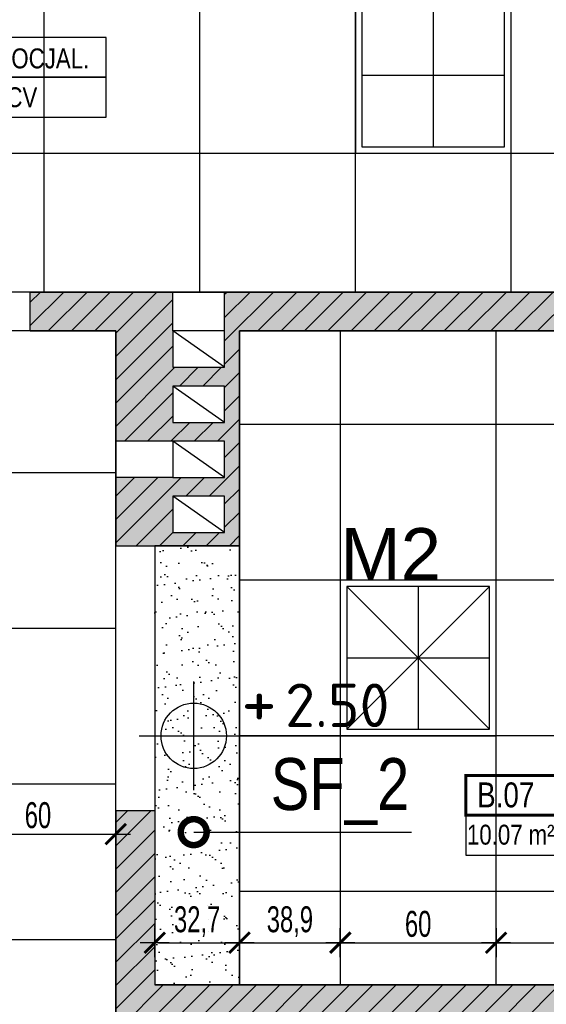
# Model space of a CAD drawing. Header units: millimetres. Extents: x 99331 to 130831, y -7610 to 25890.
# Tile 22 of 101: x 127850 to 128053, y 4120 to 4500. Entities that reach past the tile are written whole.
import ezdxf
from ezdxf import colors
from ezdxf.entities.mleader import LeaderData, LeaderLine
from ezdxf.enums import TextEntityAlignment as Align
from ezdxf.math import Vec2, Vec3

# ---------------------------------------------------------------- set-up
doc = ezdxf.new("R2010")
doc.units = ezdxf.units.MM
doc.layers.get('DEFPOINTS').update_dxf_attribs({"lineweight": 9})
for name, color, linetype in [('_HSA_HATCH_WYPEŁNIENIA_PRZEGRÓD', 205, 'Continuous'), ('_HSA_OPIS', 43, 'Continuous'), ('_HSA_OŚWIETLENIE', 53, 'Continuous'), ('_HSA_SUFITY_HATCH', 161, 'Continuous'), ('_HSA_SUFITY_KOTY', 150, 'Continuous'), ('_HSA_SUFITY_OBRYS', 220, 'Continuous'), ('_HSA_SUFITY_OPISY', 43, 'Continuous'), ('_HSA_SUFITY_PODZIAŁ', 142, 'Continuous'), ('_HSA_WIDOKOWE_CIENKIE', 8, 'Continuous'), ('_HSA_WYM_50', 141, 'Continuous'), ('_HSA_ŚCIANY_DZIAŁOWE', 6, 'Continuous')]:
    doc.layers.add(name, color=color, linetype=linetype)
doc.styles.add('Arial', font='Arial.ttf')
doc.styles.add('ARIAL_100', font='Arial.ttf', dxfattribs={"width": 0.8, "height": 20})
doc.styles.add('ARIAL_50', font='Arial Narrow.ttf', dxfattribs={"width": 0.8, "height": 10})
doc.styles.add('ISO', font='ISOCPEUR.TTF')
doc.styles.get("Standard").update_dxf_attribs({"font": 'Arial.ttf'})
doc.dimstyles.new('WYM_WEWN_50', dxfattribs={"dimscale": 0.7, "dimtxt": 10, "dimasz": 2, "dimexe": 10, "dimexo": 0, "dimgap": 3, "dimtad": 1, "dimdec": 1, "dimrnd": 1e-05, "dimtxsty": 'ARIAL_50', "dimblk": 'Wym-03', "dimcen": 0, "dimdle": 10, "dimse1": 1, "dimse2": 1, "dimclrt": 256, "dimazin": 2, "dimtfac": 1, "dimtdec": 1, "dimtix": 1, "dimtmove": 2, "dimatfit": 0, "dimfxl": 1, "dimtolj": 1, "dimtzin": 0, "dimarcsym": 0})
pattern_1 = [(45, (40000, -17000), (-4.49012806, 4.49012806), [])]

# ---------------------------------------------------------------- blocks, each defined once
blk = doc.blocks.new('*U7')
blk.add_line((1, 0.4), (1, -0.4))
at = {"const_width": 0.03}
blk.add_lwpolyline([(0, 0), (1, 0), (1, 0.4), (0, 0.4)], close=True, dxfattribs=at)
for points in [[(1, 0), (3, 0), (3, 0.4), (1, 0.4)], [(0, -0.4), (3, -0.4), (3, 0), (0, 0)]]:
    blk.add_lwpolyline(points, close=True)
at = {"style": 'Arial', "width": 0.8}
blk.add_attdef('NR', text='', height=0.25, dxfattribs=at).set_placement((0.4, 0.08), align=Align.CENTER)
for tag, p in [('NAZWA', (1.0793, 0.0887)), ('0000', (0.0304, -0.2909)), ('WYK', (1.0922, -0.3007))]:
    blk.add_attdef(tag, p, '', height=0.2, dxfattribs=at)
blk = doc.blocks.new('_DotSmall')
at = {"color": 0, "linetype": 'ByBlock', "const_width": 0.5}
blk.add_lwpolyline([(-0.0625, 0, 1), (0.0625, 0, 1)], format="xyb", close=True, dxfattribs=at)
blk = doc.blocks.new('kota-rzut')
for p, q in [((0, 0), (0, 1.25)), ((-1.25, 0), (0, 0)), ((0, 0), (5, 0)), ((0, -1.25), (0, 0)), ((0.75, 0), (1.55, 0))]:
    blk.add_line(p, q)
blk.add_circle((0, 0), 0.75)
at = {"style": 'ISO'}
blk.add_attdef('±1', text='', height=1.2, dxfattribs=at).set_placement((1.5, 0.2), align=Align.CENTER)
blk.add_attdef('POZIOM1', (2.1, 0.2), '', height=1, dxfattribs=at)
blk = doc.blocks.new('BDlux_M2')
for p, q in [((-27.5, 27.5), (27.5, -27.5)), ((27.5, 27.5), (-27.5, -27.5)), ((0, 27.5), (0, -27.5)), ((-27.5, 0), (27.5, 0))]:
    blk.add_line(p, q)
for points in [[(-30, -30), (30, -30), (30, 30), (-30, 30)], [(-27.5, -27.5), (27.5, -27.5), (27.5, 27.5), (-27.5, 27.5)]]:
    blk.add_lwpolyline(points, close=True)
at = {"color": 7, "lineweight": 30, "insert": (-30, 50), "char_height": 20, "attachment_point": 1}
blk.add_mtext_dynamic_manual_height_columns('M2', width=105.3716, gutter_width=1, heights=[0], dxfattribs=at)
blk = doc.blocks.new('BDlux_M1')
for p, q in [((0, 27.5), (0, -27.5)), ((-27.5, 0), (27.5, 0))]:
    blk.add_line(p, q)
for points in [[(-30, -30), (30, -30), (30, 30), (-30, 30)], [(-27.5, -27.5), (27.5, -27.5), (27.5, 27.5), (-27.5, 27.5)]]:
    blk.add_lwpolyline(points, close=True)
at = {"color": 7, "lineweight": 30, "insert": (-30, 50), "char_height": 20, "attachment_point": 1}
blk.add_mtext_dynamic_manual_height_columns('M1', width=105.3716, gutter_width=1, heights=[0], dxfattribs=at)
blk = doc.blocks.new('Wym-03')
for p, q in [((0, 4), (0, -4)), ((-4, 0), (4, 0))]:
    blk.add_line(p, q)
blk.add_lwpolyline([(-2.83, -2.83, 0.8, 0.8, 0), (2.83, 2.83, 0.05, 0.05, 0)], format="xyseb")
blk = doc.blocks.new('*D368')
at = {"layer": '_HSA_WYM_50', "color": 0, "lineweight": -2, "transparency": 16777216}
blk.add_line((127828.21, 4185.99), (127885.41, 4185.99), dxfattribs=at)
at = {"layer": 'DEFPOINTS', "color": 0, "transparency": 16777216}
for p in [(127826.81, 4205.33), (127886.81, 4205.33), (127886.81, 4185.99)]:
    blk.add_point(p, dxfattribs=at)
at = {"layer": '_HSA_WYM_50', "color": 0, "lineweight": -2, "transparency": 16777216, "xscale": 1.4, "yscale": 1.4, "zscale": 1.4, "rotation": 180}
blk.add_blockref('Wym-03', (127826.81, 4185.99), dxfattribs=at)
at = {"layer": '_HSA_WYM_50', "color": 0, "lineweight": -2, "transparency": 16777216, "xscale": 1.4, "yscale": 1.4, "zscale": 1.4}
blk.add_blockref('Wym-03', (127886.81, 4185.99), dxfattribs=at)
at = {"layer": '_HSA_WYM_50', "transparency": 16777216, "insert": (127856.81, 4193.2), "char_height": 10, "attachment_point": 5, "style": 'ARIAL_50'}
blk.add_mtext('\\A1;60', dxfattribs=at)
blk = doc.blocks.new('*D432')
at = {"layer": '_HSA_WYM_50', "color": 0, "lineweight": -2, "transparency": 16777216}
blk.add_line((127903.21, 4144.11), (127933.09, 4144.11), dxfattribs=at)
at = {"layer": 'DEFPOINTS', "color": 0, "transparency": 16777216}
for p in [(127934.49, 4144.11), (127901.81, 4127.88), (127934.49, 4127.88)]:
    blk.add_point(p, dxfattribs=at)
at = {"layer": '_HSA_WYM_50', "color": 0, "lineweight": -2, "transparency": 16777216, "xscale": 1.4, "yscale": 1.4, "zscale": 1.4, "rotation": 180}
blk.add_blockref('Wym-03', (127901.81, 4144.11), dxfattribs=at)
at = {"layer": '_HSA_WYM_50', "color": 0, "lineweight": -2, "transparency": 16777216, "xscale": 1.4, "yscale": 1.4, "zscale": 1.4}
blk.add_blockref('Wym-03', (127934.49, 4144.11), dxfattribs=at)
at = {"layer": '_HSA_WYM_50', "transparency": 16777216, "insert": (127918.15, 4152.22), "char_height": 10, "attachment_point": 5, "style": 'ARIAL_50'}
blk.add_mtext('\\A1;32,7', dxfattribs=at)
blk = doc.blocks.new('*D433')
at = {"layer": '_HSA_WYM_50', "color": 0, "lineweight": -2, "transparency": 16777216}
blk.add_line((127935.89, 4144.11), (127971.94, 4144.11), dxfattribs=at)
at = {"layer": 'DEFPOINTS', "color": 0, "transparency": 16777216}
for p in [(127973.34, 4144.11), (127934.49, 4127.88), (127973.34, 4127.88)]:
    blk.add_point(p, dxfattribs=at)
at = {"layer": '_HSA_WYM_50', "color": 0, "lineweight": -2, "transparency": 16777216, "xscale": 1.4, "yscale": 1.4, "zscale": 1.4, "rotation": 180}
blk.add_blockref('Wym-03', (127934.49, 4144.11), dxfattribs=at)
at = {"layer": '_HSA_WYM_50', "color": 0, "lineweight": -2, "transparency": 16777216, "xscale": 1.4, "yscale": 1.4, "zscale": 1.4}
blk.add_blockref('Wym-03', (127973.34, 4144.11), dxfattribs=at)
at = {"layer": '_HSA_WYM_50', "transparency": 16777216, "insert": (127953.91, 4152.22), "char_height": 10, "attachment_point": 5, "style": 'ARIAL_50'}
blk.add_mtext('\\A1;38,9', dxfattribs=at)
blk = doc.blocks.new('*D434')
at = {"layer": '_HSA_WYM_50', "color": 0, "lineweight": -2, "transparency": 16777216}
blk.add_line((127974.74, 4144.11), (128031.94, 4144.11), dxfattribs=at)
at = {"layer": 'DEFPOINTS', "color": 0, "transparency": 16777216}
for p in [(128033.34, 4144.11), (127973.34, 4127.88), (128033.34, 4127.88)]:
    blk.add_point(p, dxfattribs=at)
at = {"layer": '_HSA_WYM_50', "color": 0, "lineweight": -2, "transparency": 16777216, "xscale": 1.4, "yscale": 1.4, "zscale": 1.4, "rotation": 180}
blk.add_blockref('Wym-03', (127973.34, 4144.11), dxfattribs=at)
at = {"layer": '_HSA_WYM_50', "color": 0, "lineweight": -2, "transparency": 16777216, "xscale": 1.4, "yscale": 1.4, "zscale": 1.4}
blk.add_blockref('Wym-03', (128033.34, 4144.11), dxfattribs=at)
at = {"layer": '_HSA_WYM_50', "transparency": 16777216, "insert": (128003.34, 4151.31), "char_height": 10, "attachment_point": 5, "style": 'ARIAL_50'}
blk.add_mtext('\\A1;60', dxfattribs=at)
blk = doc.blocks.new('*D435')
at = {"layer": '_HSA_WYM_50', "color": 0, "lineweight": -2, "transparency": 16777216}
blk.add_line((128034.74, 4144.11), (128091.94, 4144.11), dxfattribs=at)
at = {"layer": 'DEFPOINTS', "color": 0, "transparency": 16777216}
for p in [(128093.34, 4144.11), (128033.34, 4127.88), (128093.34, 4127.88)]:
    blk.add_point(p, dxfattribs=at)
at = {"layer": '_HSA_WYM_50', "color": 0, "lineweight": -2, "transparency": 16777216, "xscale": 1.4, "yscale": 1.4, "zscale": 1.4, "rotation": 180}
blk.add_blockref('Wym-03', (128033.34, 4144.11), dxfattribs=at)
at = {"layer": '_HSA_WYM_50', "color": 0, "lineweight": -2, "transparency": 16777216, "xscale": 1.4, "yscale": 1.4, "zscale": 1.4}
blk.add_blockref('Wym-03', (128093.34, 4144.11), dxfattribs=at)
at = {"layer": '_HSA_WYM_50', "transparency": 16777216, "insert": (128063.34, 4151.31), "char_height": 10, "attachment_point": 5, "style": 'ARIAL_50'}
blk.add_mtext('\\A1;60', dxfattribs=at)

msp = doc.modelspace()

# ---------------------------------------------------------------- hatches: boundary and pattern name
at = {"layer": '_HSA_HATCH_WYPEŁNIENIA_PRZEGRÓD', "true_color": 0x969696}
h = msp.add_hatch(color=252, dxfattribs=at)
h.paths.add_polyline_path([(127908.74, 4358.65), (127928.74, 4358.65), (127928.74, 4344.65), (127908.74, 4344.65)], flags=16)
h.paths.add_polyline_path([(127908.74, 4316.2), (127928.74, 4316.2), (127928.74, 4302.2), (127908.74, 4302.2)], flags=16)
h.paths.add_polyline_path([(128313.81, 4127.88), (127901.81, 4127.88), (127901.81, 4195.11), (127886.81, 4195.11), (127886.81, 4074.05), (127901.81, 4074.05), (127901.81, 4112.88), (128313.81, 4112.88)])
h.paths.add_polyline_path([(127908.74, 3911.72), (127908.74, 3925.72), (127928.74, 3925.72), (127928.74, 3911.72)], flags=16)
h.paths.add_polyline_path([(127905.74, 3412), (127925.74, 3412), (127925.74, 3398), (127925.74, 3380.88), (128313.81, 3380.88), (128313.81, 3394.88), (127928.84, 3394.88), (127928.84, 3455.93), (127901.81, 3455.93), (127901.81, 3470.05), (127886.81, 3470.05), (127886.81, 3362.05), (127901.81, 3362.05), (127901.81, 3380.88), (127905.74, 3380.88), (127905.74, 3398)])
h.paths.add_polyline_path([(127905.74, 3419.22), (127905.74, 3433.22), (127925.74, 3433.22), (127925.74, 3419.22)], flags=16)
h.paths.add_polyline_path([(127706.81, 3039.88), (127706.81, 3024.88)])
h.paths.add_polyline_path([(127886.81, 3835.05), (127901.81, 3835.05), (127901.81, 3872.38), (127908.74, 3872.38), (127908.74, 3890.5), (127908.74, 3904.5), (127928.74, 3904.5), (127928.74, 3890.5), (127928.74, 3872.38), (128313.81, 3872.38), (128313.81, 3888.38), (127931.84, 3888.38), (127931.84, 3943.43), (127901.81, 3943.43), (127901.81, 3963.05), (127886.81, 3963.05)])
h.paths.add_polyline_path([(127853.81, 4394.88), (127853.81, 4379.88), (127886.81, 4379.88), (127886.81, 4337.42), (127908.74, 4337.42), (127928.74, 4337.42), (127928.74, 4323.42), (127908.74, 4323.42), (127886.81, 4323.42), (127886.81, 4297.11), (127934.49, 4297.11), (127934.49, 4379.88), (128263.81, 4379.88), (128263.81, 4394.88), (127928.74, 4394.88), (127928.74, 4379.88), (127928.74, 4365.88), (127908.74, 4365.88), (127908.74, 4379.88), (127908.74, 4394.88)])
h.paths.add_polyline_path([(127751.81, 4379.88), (127751.81, 4394.88), (127706.81, 4394.88), (127706.81, 4468.86), (127691.81, 4468.86), (127691.81, 4311.14), (127706.81, 4311.14), (127706.81, 4379.88)])
h.paths.add_polyline_path([(127901.81, 3124.42), (127901.81, 3238.88), (127886.81, 3238.88), (127886.81, 3124.42)])
h.paths.add_polyline_path([(127901.81, 3589.05), (127901.81, 3733.05), (127886.81, 3733.05), (127886.81, 3589.05)])
h.paths.add_polyline_path([(127886.81, 2911.42), (127926.81, 2911.42), (127926.81, 2935.95), (127916.48, 2935.95), (127896.48, 2935.95), (127896.48, 2949.95), (127916.48, 2949.95), (127926.81, 2949.95), (127926.81, 2975.26), (127907.81, 2975.26), (127907.81, 3039.88), (127886.81, 3039.88), (127886.92, 3024.88), (127886.81, 3024.88), (127886.81, 2969.6), (127896.48, 2969.6), (127916.48, 2969.6), (127916.48, 2955.6), (127896.48, 2955.6), (127886.81, 2955.6), (127886.81, 2928.37), (127896.48, 2928.37), (127916.48, 2928.37), (127916.48, 2914.37), (127896.48, 2914.37), (127886.81, 2914.37)])
h.paths.add_polyline_path([(128023.81, 2891.42), (128059.54, 2891.42), (128059.54, 2896.42), (128313.81, 2896.42), (128313.81, 2891.42), (128358.19, 2891.42), (128358.19, 2931.42), (128343.19, 2931.42), (128343.19, 2936.42), (128313.81, 2936.42), (128313.81, 2911.42), (128023.81, 2911.42)])
h.paths.add_polyline_path([(128030.4, 2891.42), (128050.4, 2891.42), (128050.4, 2892.85), (128030.4, 2892.85)], flags=17)
h.paths.add_polyline_path([(127907.81, 2891.42), (127919.81, 2891.42), (127919.81, 2896.42), (127907.81, 2896.42)])
h.paths.add_polyline_path([(127789.81, 2891.42), (127801.81, 2891.42), (127801.81, 2896.42), (127789.81, 2896.42)])
at = {"layer": '_HSA_HATCH_WYPEŁNIENIA_PRZEGRÓD'}
h = msp.add_hatch(dxfattribs=at)
h.set_pattern_fill('ANSI31', color=256, scale=2, style=0)
h.set_pattern_definition(pattern_1)
h.paths.add_polyline_path([(128263.81, 4394.88), (127928.74, 4394.88), (127928.74, 4379.88), (127928.74, 4365.88), (127908.74, 4365.88), (127908.74, 4379.88), (127908.74, 4394.88), (127853.81, 4394.88), (127853.81, 4379.88), (127886.81, 4379.88), (127886.81, 4337.42), (127908.74, 4337.42), (127928.74, 4337.42), (127928.74, 4323.42), (127908.74, 4323.42), (127886.81, 4323.42), (127886.81, 4297.11), (127934.49, 4297.11), (127934.49, 4379.88), (128263.81, 4379.88)])
h.paths.add_polyline_path([(127928.74, 4358.65), (127928.74, 4344.65), (127908.74, 4344.65), (127908.74, 4358.65)], flags=16)
h.paths.add_polyline_path([(127928.74, 4316.2), (127928.74, 4302.2), (127908.74, 4302.2), (127908.74, 4316.2)], flags=16)
h = msp.add_hatch(dxfattribs=at)
h.set_pattern_fill('ANSI31', color=256, scale=2, style=0)
h.set_pattern_definition(pattern_1)
h.paths.add_polyline_path([(127886.81, 4074.05), (127901.81, 4074.05), (127901.81, 4112.88), (128313.81, 4112.88), (128313.81, 4127.88), (127901.81, 4127.88), (127901.81, 4195.11), (127886.81, 4195.11)])
at = {"layer": '_HSA_SUFITY_HATCH'}
h = msp.add_hatch(dxfattribs=at)
h.set_pattern_fill('AR-SAND', color=256, scale=0.2)
h.set_pattern_definition([(37.5, (4439.378, -1292.308), (-0.32000626, 9.78826475), [0, -7.7216, 0, -8.636, 0, -8.255]), (7.5, (4439.378, -1292.308), (8.9904657, 14.336502), [0, -4.1656, 0, -6.9596, 0, -2.667]), (327.5, (4433.13, -1292.308), (15.8198474, 0.0287437), [0, -2.54, 0, -9.144, 0, -11.938]), (317.5, (4433.13, -1292.308), (15.271129, 4.4585865), [0, -1.27, 0, -5.9944, 0, -6.858])])
h.paths.add_polyline_path([(127901.81, 4127.88), (127934.49, 4127.88), (127934.49, 4297.11), (127901.81, 4297.11)])
at = {"layer": '_HSA_SUFITY_PODZIAŁ', "linetype": 'Continuous'}
h = msp.add_hatch(dxfattribs=at)
h.set_pattern_fill('_USER', color=256, scale=60, double=1, pattern_type=0)
h.set_pattern_definition([(0, (128099.16, 4508.376), (0, 60), []), (90, (128099.16, 4508.376), (-60, 4e-15), [])])
h.paths.add_polyline_path([(127706.81, 4621.88), (128313.81, 4621.88), (128313.81, 4406.25), (128263.81, 4406.25), (128263.81, 4394.88), (127706.81, 4394.88)])
h = msp.add_hatch(dxfattribs=at)
h.set_pattern_fill('_USER', color=256, scale=60, double=1, pattern_type=0)
h.set_pattern_definition([(0, (127706.81, 4325.33), (0, 60), []), (90, (127706.81, 4325.33), (-60, 4e-15), [])])
h.paths.add_polyline_path([(127706.81, 3238.88), (127886.81, 3238.88), (127886.81, 4379.88), (127706.81, 4379.88)])
h = msp.add_hatch(dxfattribs=at)
h.set_pattern_fill('_USER', color=256, scale=60, double=1, pattern_type=0)
h.set_pattern_definition([(0, (128153.34, 4223.876), (0, 60), []), (90, (128153.34, 4223.876), (-60, 4e-15), [])])
h.paths.add_polyline_path([(127934.49, 4127.88), (128313.81, 4127.88), (128313.81, 4370.53), (128263.81, 4370.53), (128263.81, 4379.88), (127934.49, 4379.88)])

# ---------------------------------------------------------------- linework, layer by layer
at = {"layer": '_HSA_SUFITY_OBRYS'}
for points in [[(127706.81, 4621.88), (128313.81, 4621.88), (128313.81, 4406.25), (128263.81, 4406.25), (128263.81, 4394.88), (127706.81, 4394.88)], [(127706.81, 3238.88), (127886.81, 3238.88), (127886.81, 4379.88), (127706.81, 4379.88)], [(127934.49, 4127.88), (128313.81, 4127.88), (128313.81, 4370.53), (128263.81, 4370.53), (128263.81, 4379.88), (127934.49, 4379.88)], [(127901.81, 4127.88), (127934.49, 4127.88), (127934.49, 4297.11), (127901.81, 4297.11)]]:
    msp.add_lwpolyline(points, close=True, dxfattribs=at)
at = {"layer": '_HSA_WIDOKOWE_CIENKIE'}
for p, q in [((127908.74, 4394.88), (127928.74, 4394.88)), ((127886.81, 4337.42), (127886.81, 4323.42))]:
    msp.add_line(p, q, dxfattribs=at)
at = {"layer": '_HSA_ŚCIANY_DZIAŁOWE'}
for p, q in [((127853.81, 4394.88), (127908.74, 4394.88)), ((127908.74, 4379.88), (127908.74, 4394.88)), ((127928.74, 4394.88), (128263.81, 4394.88)), ((127928.74, 4379.88), (127928.74, 4394.88)), ((127853.81, 4379.88), (127886.81, 4379.88)), ((127886.81, 4379.88), (127886.81, 4337.42)), ((127928.74, 4365.88), (127908.74, 4379.88)), ((127934.49, 4379.88), (128263.81, 4379.88)), ((127934.49, 4297.11), (127934.49, 4379.88)), ((127928.74, 4344.65), (127908.74, 4358.65)), ((127908.74, 4337.42), (127886.81, 4337.42)), ((127928.74, 4323.42), (127908.74, 4337.42)), ((127886.81, 4323.42), (127886.81, 4297.11)), ((127908.74, 4323.42), (127886.81, 4323.42)), ((127928.74, 4302.2), (127908.74, 4316.2)), ((127886.81, 4297.11), (127934.49, 4297.11)), ((127886.81, 4195.11), (127886.81, 4074.05)), ((127886.81, 4195.11), (127901.81, 4195.11)), ((127901.81, 4195.11), (127901.81, 4127.88)), ((128313.81, 4127.88), (127901.81, 4127.88))]:
    msp.add_line(p, q, dxfattribs=at)
msp.add_lwpolyline([(127853.81, 4379.88), (127853.81, 4394.88)], dxfattribs=at)
for points in [[(127908.74, 4365.88), (127928.74, 4365.88), (127928.74, 4379.88), (127908.74, 4379.88)], [(127908.74, 4344.65), (127928.74, 4344.65), (127928.74, 4358.65), (127908.74, 4358.65)], [(127908.74, 4323.42), (127928.74, 4323.42), (127928.74, 4337.42), (127908.74, 4337.42)], [(127908.74, 4302.2), (127928.74, 4302.2), (127928.74, 4316.2), (127908.74, 4316.2)]]:
    msp.add_lwpolyline(points, close=True, dxfattribs=at)

# ---------------------------------------------------------------- block references
at = {"layer": '_HSA_OPIS'}
ref = msp.add_blockref('*U7', (127767.88, 4477.65), dxfattribs=dict(at, xscale=38.4, yscale=38.4, zscale=38.4))
ref.add_attrib('NR', 'B.06', dxfattribs={"layer": '0', "height": 9.6, "style": 'Arial', "width": 0.8}).set_placement((127783.24, 4480.72), align=Align.CENTER)
ref.add_attrib('NAZWA', 'ANEKS SOCJAL.', (127809.33, 4481.06), dxfattribs={"layer": '0', "height": 7.68, "style": 'Arial', "width": 0.8})
ref.add_attrib('POW', '17.36', dxfattribs={"layer": '0', "height": 7.68, "style": 'Arial', "width": 0.8}).set_placement((127789.76, 4466.35), align=Align.RIGHT)
ref.add_attrib('M2', 'm²', dxfattribs={"layer": '0', "height": 7.68, "style": 'Arial', "width": 0.8}).set_placement((127802.05, 4466.35), align=Align.RIGHT)
ref.add_attrib('WYK', 'WYKŁ. PCV', (127809.82, 4466.1), dxfattribs={"layer": '0', "height": 7.68, "style": 'Arial', "width": 0.8})
ref = msp.add_blockref('*U7', (128021.73, 4193.21), dxfattribs=dict(at, xscale=38.4, yscale=38.4, zscale=38.4))
ref.add_attrib('NR', 'B.07', dxfattribs={"layer": '0', "height": 9.6, "style": 'Arial', "width": 0.8}).set_placement((128037.09, 4196.28), align=Align.CENTER)
ref.add_attrib('NAZWA', 'POK. BIUROWY', (128063.18, 4196.61), dxfattribs={"layer": '0', "height": 7.68, "style": 'Arial', "width": 0.8})
ref.add_attrib('POW', '10.07', dxfattribs={"layer": '0', "height": 7.68, "style": 'Arial', "width": 0.8}).set_placement((128043.61, 4181.91), align=Align.RIGHT)
ref.add_attrib('M2', 'm²', dxfattribs={"layer": '0', "height": 7.68, "style": 'Arial', "width": 0.8}).set_placement((128055.89, 4181.91), align=Align.RIGHT)
ref.add_attrib('WYK', 'WYKŁ. PCV', (128063.67, 4181.66), dxfattribs={"layer": '0', "height": 7.68, "style": 'Arial', "width": 0.8})
at = {"layer": '_HSA_OŚWIETLENIE'}
for name, p in [('BDlux_M1', (128009.16, 4478.38)), ('BDlux_M2', (128003.34, 4253.88))]:
    msp.add_blockref(name, p, dxfattribs=at)
at = {"layer": '_HSA_SUFITY_KOTY', "xscale": 16.8, "yscale": 16.8, "zscale": 16.8}
msp.add_blockref('kota-rzut', (127916.83, 4223.84), dxfattribs=at).add_auto_attribs({'±1': '+', 'POZIOM1': '2.50'})

# ---------------------------------------------------------------- texts
at = {"layer": '_HSA_SUFITY_OPISY', "insert": (127946.49, 4215.25, 0), "char_height": 20, "attachment_point": 1, "style": 'ARIAL_100'}
msp.add_mtext('SF_2', dxfattribs=at)

# ---------------------------------------------------------------- dimensions: what is measured, and where the dimension line sits
at = {"layer": '_HSA_WYM_50'}
for base, p1, p2, picture, middle in [((127886.81, 4185.99), (127826.81, 4205.33), (127886.81, 4205.33), '*D368', (127856.81, 4193.2)), ((127973.3403, 4144.1056), (127934.4879, 4127.8757), (127973.3403, 4127.8757), '*D433', (127953.9141, 4152.2151)), ((128033.34, 4144.11), (127973.34, 4127.88), (128033.34, 4127.88), '*D434', (128003.34, 4151.31)), ((128093.34, 4144.11), (128033.34, 4127.88), (128093.34, 4127.88), '*D435', (128063.34, 4151.31))]:
    dim = msp.add_linear_dim(base=base, p1=p1, p2=p2, angle=180, dimstyle='WYM_WEWN_50', dxfattribs=at)
    dim.commit()
    dim.dimension.update_dxf_attribs({"geometry": picture, "text_midpoint": middle})
dim = msp.add_aligned_dim(p1=(127901.81, 4127.88), p2=(127934.49, 4127.88), distance=16.23, dimstyle='WYM_WEWN_50', dxfattribs=at)
dim.commit()
dim.dimension.update_dxf_attribs({"geometry": '*D432', "text_midpoint": (127918.15, 4152.22)})

# ---------------------------------------------------------------- leaders
at = {"layer": '_HSA_SUFITY_OPISY'}
ml = msp.add_multileader_mtext('Standard', dxfattribs=at)
ml.set_content(' ', color=256, style='ARIAL_50')
ml.set_leader_properties()
ml.set_arrow_properties(name='DOTSMALL')
ml.build(insert=Vec2(0, 0))
ml.multileader.update_dxf_attribs({"dogleg_length": 10, "arrow_head_size": 20})
ctx = ml.context
ctx.base_point, ctx.char_height, ctx.arrow_head_size, ctx.plane_origin, ctx.plane_x_axis, ctx.plane_y_axis = Vec3(128007.38, 4186.72), 10, 20, Vec3(128735.78, 3361.93), Vec3(-1, 0), Vec3(0, -1)
notes = []
notes.append((ctx, [(0, (1, 1, 0), (127989.36, 4186.72), (1, 0), 11.47, [(0, [(127916.83, 4186.72)], 0, [])])]))
ctx.mtext.insert, ctx.mtext.text_direction, ctx.mtext.rotation, ctx.mtext.defined_height = Vec3(128005.38, 4181.72), Vec3(-1, 0), -3.141593, 173.28
for ctx, leaders in notes:
    for number, flags, end, landing, length, lines in leaders:
        leader = LeaderData()
        leader.index, (leader.has_last_leader_line, leader.has_dogleg_vector, leader.attachment_direction) = number, flags
        leader.last_leader_point, leader.dogleg_vector, leader.dogleg_length = Vec3(end), Vec3(landing), length
        for number, points, colour, breaks in lines:
            line = LeaderLine()
            line.index, line.vertices, line.color, line.breaks = number, Vec3.list(points), colors.encode_raw_color(colour), breaks
            leader.lines.append(line)
        ctx.leaders.append(leader)

doc.saveas('drawing.dxf')
